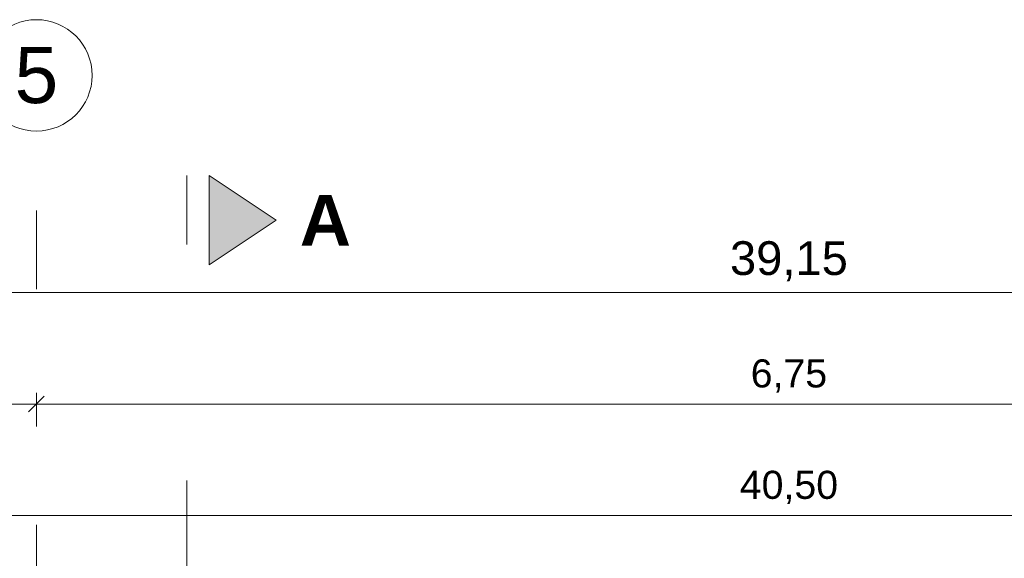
# Model space of a CAD drawing. Header units: metres. Extents: x -167 to 152, y -127 to 99.
# Tile 94 of 225: x -23.02 to -18.61, y 2.98 to 5.4. Entities that reach past the tile are written whole.
import ezdxf

# ---------------------------------------------------------------- set-up
doc = ezdxf.new("R2010")
doc.units = ezdxf.units.M
doc.header["$PDMODE"] = 1
doc.header["$PDSIZE"] = -2
doc.linetypes.add('Achsen 01', pattern=[5.291531, 3.175, -1.058062, 0.352704, -0.705764])
doc.layers.get('0').update_dxf_attribs({"lineweight": 25})
for name, color, linetype, lineweight in [('_GRU (2D)', 7, 'Continuous', 9), ('_OG 1 (2D)', 7, 'Continuous', 9), ('AV1-Schnitt Achsen', 7, 'Achsen 01', 18), ('Bemaßung-Bemaßung', 7, 'Continuous', 9)]:
    doc.layers.add(name, color=color, linetype=linetype, lineweight=lineweight)
doc.layers.add('AV1-Achsen', color=1, linetype='Achsen 01', lineweight=18, true_color=0xff0000)
doc.layers.get('0').freeze()
doc.styles.add('Arial', font='arial.ttf')
doc.styles.add('Arial (bold)', font='arialbd.ttf')
doc.dimstyles.new('COE 50', dxfattribs={"dimtxt": 126.090495, "dimasz": 0.001414, "dimexe": 0.001, "dimexo": 0.01, "dimgap": 0.001, "dimtad": 1, "dimdec": 3, "dimtxsty": 'Arial', "dimblk": 'VW_SLASH-4', "dimblk1": 'VW_SLASH-4', "dimblk2": 'VW_SLASH-4', "dimcen": 0, "dimadec": 3, "dimazin": 0, "dimtfac": 0.8, "dimtdec": 3, "dimtix": 1, "dimtmove": 0, "dimatfit": 0, "dimldrblk": 'VW_SLASH-3', "dimfxl": 0.002, "dimfxlon": 1, "dimfrac": 2, "dimtolj": 1, "dimarcsym": 0})

# ---------------------------------------------------------------- blocks, each defined once
blk = doc.blocks.new('VW_SLASH-4')
at = {"color": 0, "linetype": 'ByBlock', "lineweight": -2, "transparency": 16777216}
blk.add_line((0, 0), (-1, 0), dxfattribs=at)
at = {"color": 0, "linetype": 'Continuous', "lineweight": 15, "transparency": 16777216, "flags": 128}
blk.add_lwpolyline([(0.5, 0.5), (-0.5, -0.5)], dxfattribs=at)
blk = doc.blocks.new('*D1748')
at = {"layer": 'Bemaßung-Bemaßung', "color": 0, "lineweight": -2}
for p, q in [((-39.825, 3.075), (-39.825, 3.225)), ((0.675, 3.075), (0.675, 3.225)), ((-39.7543, 3.175), (0.6043, 3.175))]:
    blk.add_line(p, q, dxfattribs=at)
at = {"layer": 'Defpoints', "color": 0}
for p in [(0.675, 3.175), (-39.825, 0), (0.675, 0)]:
    blk.add_point(p, dxfattribs=at)
at = {"layer": 'Bemaßung-Bemaßung', "color": 0, "lineweight": -2, "xscale": 0.070693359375, "yscale": 0.070693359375, "zscale": 0.070693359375, "rotation": 180}
blk.add_blockref('VW_SLASH-4', (-39.825, 3.175), dxfattribs=at)
at = {"layer": 'Bemaßung-Bemaßung', "color": 0, "lineweight": -2, "xscale": 0.070693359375, "yscale": 0.070693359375, "zscale": 0.070693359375}
blk.add_blockref('VW_SLASH-4', (0.675, 3.175), dxfattribs=at)
at = {"layer": 'Bemaßung-Bemaßung', "color": 0, "insert": (-19.575, 3.3008), "char_height": 0.12609, "attachment_point": 5, "style": 'Arial'}
blk.add_mtext('\\A1;40,50', dxfattribs=at)
blk = doc.blocks.new('VW_SLASH-3')
at = {"color": 0, "linetype": 'ByBlock', "lineweight": -2, "transparency": 16777216}
blk.add_line((0, 0), (-1, 0), dxfattribs=at)
at = {"color": 0, "linetype": 'Continuous', "lineweight": 15, "transparency": 16777216, "flags": 128}
blk.add_lwpolyline([(0.5, 0.5), (-0.5, -0.5)], dxfattribs=at)
blk = doc.blocks.new('*D1751')
at = {"layer": 'Bemaßung-Bemaßung', "color": 0, "lineweight": -2}
for p, q in [((-28.35, 3.575), (-28.35, 3.725)), ((-22.95, 3.575), (-22.95, 3.725)), ((-23.0207, 3.675), (-28.2793, 3.675))]:
    blk.add_line(p, q, dxfattribs=at)
at = {"layer": 'Defpoints', "color": 0}
for p in [(-28.35, 3.675), (-28.35, 0), (-22.95, 0)]:
    blk.add_point(p, dxfattribs=at)
at = {"layer": 'Bemaßung-Bemaßung', "color": 0, "lineweight": -2, "xscale": 0.070693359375, "yscale": 0.070693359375, "zscale": 0.070693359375, "rotation": 180}
blk.add_blockref('VW_SLASH-4', (-28.35, 3.675), dxfattribs=at)
at = {"layer": 'Bemaßung-Bemaßung', "color": 0, "lineweight": -2, "xscale": 0.070693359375, "yscale": 0.070693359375, "zscale": 0.070693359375}
blk.add_blockref('VW_SLASH-4', (-22.95, 3.675), dxfattribs=at)
at = {"layer": 'Bemaßung-Bemaßung', "color": 0, "insert": (-25.65, 3.8008), "char_height": 0.12609, "attachment_point": 5, "style": 'Arial'}
blk.add_mtext('\\A1;5,40', dxfattribs=at)
blk = doc.blocks.new('*D1752')
at = {"layer": 'Bemaßung-Bemaßung', "color": 0, "lineweight": -2}
for p, q in [((-22.95, 3.575), (-22.95, 3.725)), ((-16.2, 3.575), (-16.2, 3.725)), ((-16.2707, 3.675), (-22.8793, 3.675))]:
    blk.add_line(p, q, dxfattribs=at)
at = {"layer": 'Defpoints', "color": 0}
for p in [(-22.95, 3.675), (-22.95, 0), (-16.2, 0)]:
    blk.add_point(p, dxfattribs=at)
at = {"layer": 'Bemaßung-Bemaßung', "color": 0, "lineweight": -2, "xscale": 0.070693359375, "yscale": 0.070693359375, "zscale": 0.070693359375, "rotation": 180}
blk.add_blockref('VW_SLASH-4', (-22.95, 3.675), dxfattribs=at)
at = {"layer": 'Bemaßung-Bemaßung', "color": 0, "lineweight": -2, "xscale": 0.070693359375, "yscale": 0.070693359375, "zscale": 0.070693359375}
blk.add_blockref('VW_SLASH-4', (-16.2, 3.675), dxfattribs=at)
at = {"layer": 'Bemaßung-Bemaßung', "color": 0, "insert": (-19.575, 3.8008), "char_height": 0.12609, "attachment_point": 5, "style": 'Arial'}
blk.add_mtext('\\A1;6,75', dxfattribs=at)
blk = doc.blocks.new('*D1756')
at = {"layer": 'Bemaßung-Bemaßung', "color": 0, "lineweight": -2}
for p, q in [((-39.15, 4.075), (-39.15, 4.225)), ((0, 4.075), (0, 4.225)), ((-39.0793, 4.175), (-0.0707, 4.175))]:
    blk.add_line(p, q, dxfattribs=at)
at = {"layer": 'Defpoints', "color": 0}
for p in [(0, 4.175), (-39.15, 0), (0, 0)]:
    blk.add_point(p, dxfattribs=at)
at = {"layer": 'Bemaßung-Bemaßung', "color": 0, "lineweight": -2, "xscale": 0.070693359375, "yscale": 0.070693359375, "zscale": 0.070693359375, "rotation": 180}
blk.add_blockref('VW_SLASH-4', (-39.15, 4.175), dxfattribs=at)
at = {"layer": 'Bemaßung-Bemaßung', "color": 0, "lineweight": -2, "xscale": 0.070693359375, "yscale": 0.070693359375, "zscale": 0.070693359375}
blk.add_blockref('VW_SLASH-4', (0, 4.175), dxfattribs=at)
at = {"layer": 'Bemaßung-Bemaßung', "color": 0, "insert": (-19.575, 4.3159), "char_height": 0.15131, "attachment_point": 5, "style": 'Arial'}
blk.add_mtext('\\A1;39,15', dxfattribs=at)
blk = doc.blocks.new('Group-748')
at = {"layer": 'AV1-Achsen'}
blk.add_line((-22.95, -26.5), (-22.95, 4.9), dxfattribs=at)
at = {"layer": 'AV1-Achsen', "linetype": 'Continuous'}
blk.add_circle((-22.95, 5.15), 0.25, dxfattribs=at)
at = {"layer": 'AV1-Achsen', "insert": (-22.95, 5.15), "char_height": 0.2522, "attachment_point": 5, "line_spacing_factor": 0.969122, "style": 'Arial'}
blk.add_mtext('5', dxfattribs=at)
blk = doc.blocks.new('Group-763')
at = {"layer": 'AV1-Schnitt Achsen', "linetype": 'Continuous', "lineweight": 0}
blk.add_hatch(color=7, dxfattribs=at).paths.add_polyline_path([(-22.175, 4.3), (-22.175, 4.7), (-21.875, 4.5)])
at = {"layer": 'AV1-Schnitt Achsen'}
blk.add_line((-22.275, -26.3), (-22.275, 4.7), dxfattribs=at)
at = {"layer": 'AV1-Schnitt Achsen', "linetype": 'Continuous', "flags": 128}
blk.add_lwpolyline([(-22.175, 4.3), (-22.175, 4.7), (-21.875, 4.5)], close=True, dxfattribs=at)
at = {"layer": 'AV1-Schnitt Achsen', "insert": (-21.5394, 4.5), "char_height": 0.227, "attachment_point": 6, "line_spacing_factor": 0.969122, "style": 'Arial (bold)'}
blk.add_mtext('A', dxfattribs=at)
blk = doc.blocks.new('GRU (2D)')
at = {"layer": 'AV1-Achsen', "color": 7}
blk.add_blockref('Group-748', (0, 0), dxfattribs=at)
at = {"layer": 'AV1-Schnitt Achsen', "color": 7}
blk.add_blockref('Group-763', (0, 0), dxfattribs=at)
blk = doc.blocks.new('OG 1 (2D)')
at = {"layer": 'Bemaßung-Bemaßung', "color": 1}
dim = blk.add_linear_dim(base=(0, 4.175), p1=(-39.15, 0), p2=(0, 0), text='39,15', dimstyle='COE 50', override={"dimtxt": 0.151309, "dimasz": 0.070693, "dimexe": 0.05, "dimgap": 0.05, "dimpost": '<>', "dimtxsty": 'Arial', "dimtmove": 2, "dimfxl": 0.1}, dxfattribs=at)
dim.commit()
dim.dimension.update_dxf_attribs({"geometry": '*D1756', "text_midpoint": (-19.575, 4.3159)})
for p1, p2, text, picture, middle in [((-22.95, 0), (-28.35, 0), '5,40', '*D1751', (-25.65, 3.8008)), ((-16.2, 0), (-22.95, 0), '6,75', '*D1752', (-19.575, 3.8008))]:
    dim = blk.add_aligned_dim(p1=p1, p2=p2, distance=-3.675, text=text, dimstyle='COE 50', override={"dimtxt": 0.12609, "dimasz": 0.070693, "dimexe": 0.05, "dimgap": 0.05, "dimpost": '<>', "dimtxsty": 'Arial', "dimtmove": 2, "dimfxl": 0.1}, dxfattribs=at)
    dim.commit()
    dim.dimension.update_dxf_attribs({"geometry": picture, "text_midpoint": middle})
at = {"layer": 'Bemaßung-Bemaßung'}
dim = blk.add_linear_dim(base=(0.675, 3.175), p1=(-39.825, 0), p2=(0.675, 0), text='40,50', dimstyle='COE 50', override={"dimtxt": 0.12609, "dimasz": 0.070693, "dimexe": 0.05, "dimgap": 0.05, "dimpost": '<>', "dimtxsty": 'Arial', "dimtmove": 2, "dimfxl": 0.1}, dxfattribs=at)
dim.commit()
dim.dimension.update_dxf_attribs({"geometry": '*D1748', "text_midpoint": (-19.575, 3.3008)})

msp = doc.modelspace()

# ---------------------------------------------------------------- block references
at = {"layer": '_OG 1 (2D)'}
msp.add_blockref('OG 1 (2D)', (0, 0), dxfattribs=at)

# ---------------------------------------------------------------- next in the draw order: block references
at = {"layer": '_GRU (2D)'}
msp.add_blockref('GRU (2D)', (0, 0), dxfattribs=at)

doc.saveas('drawing.dxf')
